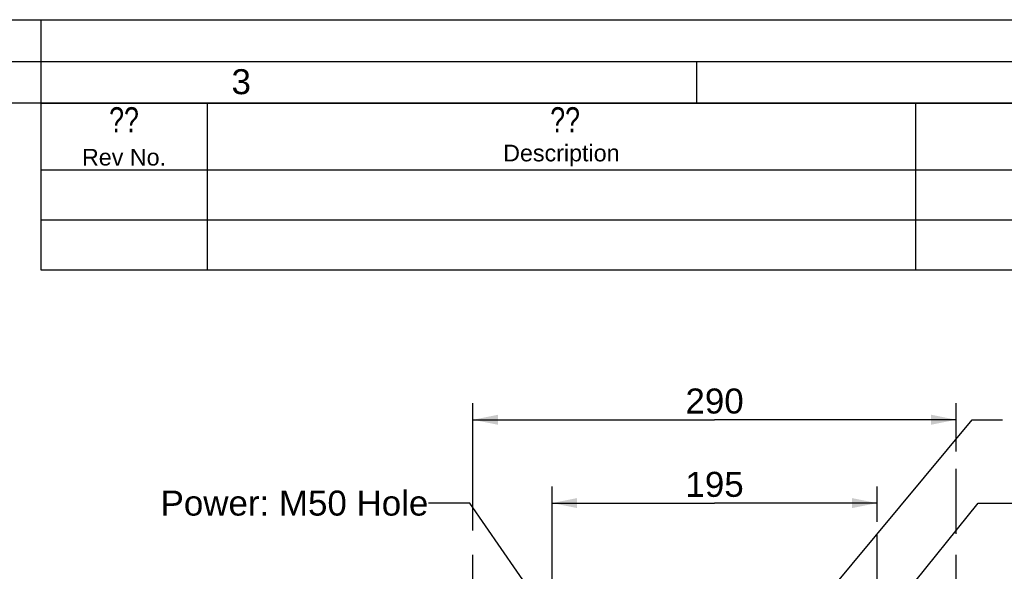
# Model space of a CAD drawing. Header units: millimetres. Extents: x 0 to 420, y 0 to 297.
# Tile 55 of 56: x 232 to 351, y 231 to 297. Entities that reach past the tile are written whole.
import ezdxf

# ---------------------------------------------------------------- set-up
doc = ezdxf.new("R2010")
doc.units = ezdxf.units.MM
doc.header["$LTSCALE"] = 23.1
doc.layers.get('0').update_dxf_attribs({"linetype": 'CONTINUOUS'})
doc.layers.add('DETAIL', color=7, linetype='CONTINUOUS')
doc.layers.add('DIMENSION', color=7, linetype='CONTINUOUS')
doc.styles.get("Standard").update_dxf_attribs({"font": 'arial.ttf'})
doc.styles.add('TEXTSTYLE_2', font='arial.ttf')
doc.styles.add('TEXTSTYLE_5', font='txt', dxfattribs={"width": 0.8})
doc.dimstyles.new('DIMSTYLE_10', dxfattribs={"dimtxt": 3, "dimasz": 3, "dimexe": 0.18, "dimexo": 0.0625, "dimgap": 0.09, "dimtad": 1, "dimdec": 3, "dimlfac": 5, "dimdsep": 46, "dimtxsty": 'STANDARD', "dimblk": '_FILLED', "dimblk1": '_FILLED', "dimblk2": '_FILLED', "dimcen": 0.09, "dimadec": 0, "dimazin": 0, "dimtp": 0.5, "dimtm": 0.5, "dimtfac": 1, "dimtdec": 3, "dimtofl": 0, "dimtmove": 0, "dimatfit": 3, "dimldrblk": '_FILLED', "dimfxl": 1, "dimtolj": 1, "dimarcsym": 0})
doc.dimstyles.get("Standard").update_dxf_attribs({"dimtxt": 3, "dimasz": 3, "dimexe": 0.18, "dimexo": 0.0625, "dimgap": 0.09, "dimtad": 1, "dimdec": 3, "dimdsep": 46, "dimtxsty": 'STANDARD', "dimblk": '_FILLED', "dimblk1": '_FILLED', "dimblk2": '_FILLED', "dimcen": 0.09, "dimadec": 0, "dimazin": 0, "dimtol": 1, "dimtp": 0.001, "dimtm": 0.001, "dimtfac": 1, "dimtdec": 3, "dimtofl": 0, "dimtmove": 0, "dimatfit": 3, "dimldrblk": '_FILLED', "dimfxl": 1, "dimtolj": 1, "dimarcsym": 0})

# ---------------------------------------------------------------- blocks, each defined once
blk = doc.blocks.new('_FILLED')
at = {"color": 0, "linetype": 'BYBLOCK'}
blk.add_solid([(0, 0), (-1, 0.2), (-1, -0.2)], dxfattribs=at)
blk = doc.blocks.new('*D20')
at = {"layer": 'DIMENSION', "color": 2, "linetype": 'CONTINUOUS'}
for p, q in [((286.89, 235.7), (286.89, 250.99)), ((344.89, 245.19), (344.89, 250.99)), ((286.89, 248.99), (315.89, 248.99)), ((344.89, 248.99), (315.89, 248.99)), ((344.89, 235.31), (344.89, 243.11)), ((286.89, 209.31), (286.89, 232.79)), ((344.89, 228.56), (344.89, 232.79)), ((344.89, 209.18), (344.89, 226.73))]:
    blk.add_line(p, q, dxfattribs=at)
at = {"layer": 'DIMENSION', "color": 2, "linetype": 'CONTINUOUS', "xscale": 3, "yscale": 3, "zscale": 3, "rotation": 180}
blk.add_blockref('_FILLED', (286.89, 248.99), dxfattribs=at)
at = {"layer": 'DIMENSION', "color": 2, "linetype": 'CONTINUOUS', "xscale": 3, "yscale": 3, "zscale": 3}
blk.add_blockref('_FILLED', (344.89, 248.99), dxfattribs=at)
at = {"layer": 'DIMENSION', "color": 2, "linetype": 'CONTINUOUS', "insert": (315.89, 252.74), "char_height": 3, "width": 6.9926, "attachment_point": 2, "line_spacing_factor": 0.9}
blk.add_mtext('290', dxfattribs=at)
blk = doc.blocks.new('*D23')
at = {"layer": 'DIMENSION', "color": 2, "linetype": 'CONTINUOUS'}
for p, q in [((296.39, 225.53), (296.39, 240.99)), ((335.39, 236.76), (335.39, 240.99)), ((296.39, 238.99), (315.89, 238.99)), ((335.39, 238.99), (315.89, 238.99)), ((335.39, 225.53), (335.39, 235.16))]:
    blk.add_line(p, q, dxfattribs=at)
at = {"layer": 'DIMENSION', "color": 2, "linetype": 'CONTINUOUS', "xscale": 3, "yscale": 3, "zscale": 3, "rotation": 180}
blk.add_blockref('_FILLED', (296.39, 238.99), dxfattribs=at)
at = {"layer": 'DIMENSION', "color": 2, "linetype": 'CONTINUOUS', "xscale": 3, "yscale": 3, "zscale": 3}
blk.add_blockref('_FILLED', (335.39, 238.99), dxfattribs=at)
at = {"layer": 'DIMENSION', "color": 2, "linetype": 'CONTINUOUS', "insert": (315.89, 242.74), "char_height": 3, "width": 6.9926, "attachment_point": 2, "line_spacing_factor": 0.9}
blk.add_mtext('195', dxfattribs=at)

msp = doc.modelspace()

# ---------------------------------------------------------------- linework, layer by layer
at = {"color": 2, "linetype": 'CONTINUOUS'}
for p, q in [((0, 297), (420, 297)), ((235, 297), (235, 287)), ((20, 292), (415, 292)), ((313.75, 287), (313.75, 292)), ((235.00001, 286.99996), (410.00001, 286.99996)), ((235.00001, 286.99996), (235.00001, 266.99996)), ((255.00001, 286.99996), (255.00001, 266.99996)), ((340.00001, 286.99996), (340.00001, 266.99996)), ((235.00001, 278.99996), (410.00001, 278.99996)), ((235.00001, 272.99996), (410.00001, 272.99996)), ((235.00001, 266.99996), (410.00001, 266.99996))]:
    msp.add_line(p, q, dxfattribs=at)
at = {"color": 7, "linetype": 'CONTINUOUS'}
msp.add_line((410, 287), (25, 287), dxfattribs=at)

# ---------------------------------------------------------------- texts
at = {"color": 2, "linetype": 'CONTINUOUS', "insert": (257.90505, 291.06037), "char_height": 3, "width": 2.330855, "attachment_point": 1, "line_spacing_factor": 0.9, "style": 'TEXTSTYLE_2'}
msp.add_mtext('3', dxfattribs=at)
at = {"layer": 'DETAIL', "color": 2, "linetype": 'CONTINUOUS', "attachment_point": 2, "line_spacing_factor": 0.9}
for s, insert, char_height, width, style in [('??', (245.00001, 286.49996), 3, 4.8, 'TEXTSTYLE_5'), (' ??', (297.50001, 286.49996), 3, 7.2, 'TEXTSTYLE_5'), ('Rev No.', (245.00001, 281.49996), 2, 10.0817844, 'TEXTSTYLE_2'), ('Description', (297.50001, 281.99996), 2, 13.9628253, 'TEXTSTYLE_2')]:
    msp.add_mtext(s, dxfattribs=dict(at, insert=insert, char_height=char_height, width=width, style=style))
at = {"layer": 'DETAIL', "color": 2, "linetype": 'CONTINUOUS', "insert": (281.53021, 240.48905), "char_height": 3, "width": 32.0966543, "attachment_point": 3, "line_spacing_factor": 0.9}
msp.add_mtext('Power: M50 Hole', dxfattribs=at)

# ---------------------------------------------------------------- dimensions: what is measured, and where the dimension line sits
at = {"layer": 'DIMENSION', "color": 2, "linetype": 'CONTINUOUS'}
dim = msp.add_linear_dim(base=(344.8897, 248.98905), p1=(286.8897, 209.31382), p2=(344.8897, 209.18315), dimstyle='DIMSTYLE_10', dxfattribs=at)
dim.commit()
dim.dimension.update_dxf_attribs({"geometry": '*D20', "text_midpoint": (312.39342, 251.23905), "dimtype": 160})
dim = msp.add_linear_dim(base=(296.3897, 238.98905), p1=(335.3897, 225.52645), p2=(296.3897, 225.52645), angle=180, dimstyle='DIMSTYLE_10', dxfattribs=at)
dim.commit()
dim.dimension.update_dxf_attribs({"geometry": '*D23', "text_midpoint": (312.39342, 241.23905), "dimtype": 160})

# ---------------------------------------------------------------- leaders
at = {"layer": 'DETAIL', "color": 2, "linetype": 'CONTINUOUS'}
for points in [[(319.85935, 216.62805), (346.82231, 248.98905), (350.46359, 248.98905)], [(303.3906, 214.56482), (286.53021, 238.98905), (281.53021, 238.98905)], [(327.77645, 214.44031), (347.52744, 238.98905), (352.52744, 238.98905)]]:
    msp.add_leader(points, dimstyle='STANDARD', override={"dimtad": 0, "dimldrblk": 'DOT'}, dxfattribs=at)

doc.saveas('drawing.dxf')
